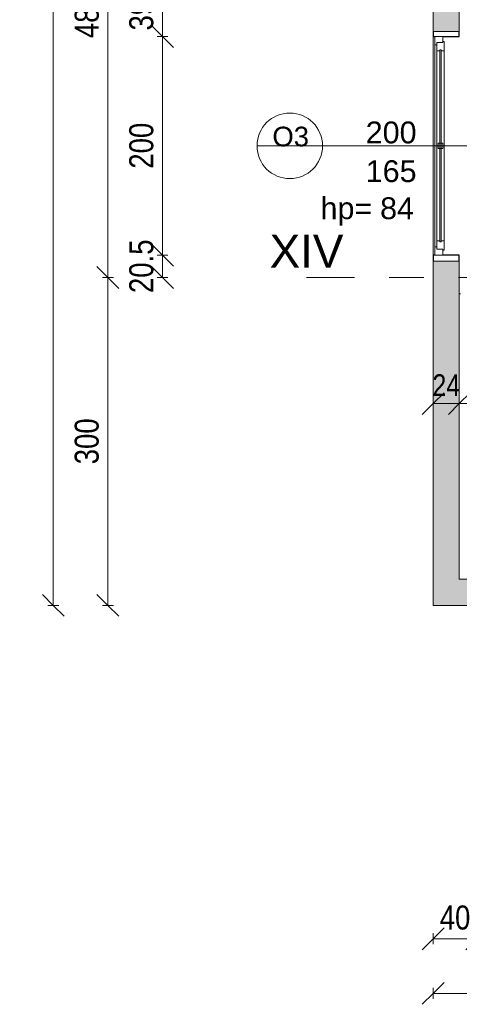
# Model space of a CAD drawing. Header units: centimetres. Extents: x -1631 to 21770, y -8842 to 3590.
# Tile 1 of 133: x -1631 to -1229, y -257 to 644. Entities that reach past the tile are written whole.
import ezdxf

# ---------------------------------------------------------------- set-up
doc = ezdxf.new("R2010")
doc.units = ezdxf.units.CM
doc.linetypes.add('Oś', pattern=[222.25, 127, -31.75, 31.75, -31.75])
for name, color, linetype, lineweight in [('A-ANNO-DIMS', 211, 'Continuous', 13), ('A-ANNO-DIMS-100', 211, 'Continuous', 13), ('A-GLAZ', 151, 'Continuous', 13), ('A-GLAZ-IDEN', 152, 'Continuous', 13), ('A-WALL', 113, 'Continuous', 13), ('A-WALL-PATT', 111, 'Continuous', 13), ('S-GRID', 1, 'Continuous', 13), ('S-GRID-IDEN', 1, 'Continuous', 13)]:
    doc.layers.add(name, color=color, linetype=linetype, lineweight=lineweight)
doc.styles.add('Arial Narrow_1', font='ARIALN.TTF', dxfattribs={"height": 22})
doc.styles.add('Arial Narrow_5', font='ARIALN.TTF', dxfattribs={"height": 20})
doc.styles.add('Arial_10', font='arial.ttf', dxfattribs={"height": 20})
doc.styles.add('Arial_13', font='arial.ttf', dxfattribs={"height": 0.2})
doc.styles.add('Arial_7', font='arial.ttf', dxfattribs={"height": 30})
doc.styles.add('Arial_8', font='arial.ttf', dxfattribs={"height": 18})
doc.dimstyles.new('Diagonal_1_100__0_1_', dxfattribs={"dimscale": 30.48, "dimtxt": 22.515481, "dimasz": 0.656168, "dimexe": 0.164042, "dimexo": 0.0625, "dimgap": 0.065617, "dimtad": 1, "dimdec": 1, "dimrnd": 0.1, "dimdsep": 46, "dimtxsty": 'Arial Narrow_1', "dimblk1": 'OBLIQUE', "dimblk2": 'OBLIQUE', "dimsah": 1, "dimcen": 0.09, "dimazin": 0, "dimtfac": 1, "dimtdec": 4, "dimtix": 1, "dimtmove": 0, "dimatfit": 3, "dimfxl": 0, "dimtvp": 1, "dimtolj": 1, "dimtzin": 0, "dimarcsym": 0})
doc.dimstyles.new('Diagonal_1_100__0__wewnętrzne', dxfattribs={"dimscale": 30.48, "dimtxt": 20.468619, "dimasz": 0.656168, "dimexe": 0.164042, "dimexo": 0.0625, "dimgap": 0.032808, "dimtad": 1, "dimdec": 0, "dimdsep": 46, "dimtxsty": 'Arial Narrow_5', "dimblk1": 'OBLIQUE', "dimblk2": 'OBLIQUE', "dimsah": 1, "dimcen": 0.09, "dimazin": 0, "dimtfac": 1, "dimtdec": 4, "dimtix": 1, "dimtmove": 0, "dimatfit": 3, "dimfxl": 0, "dimtvp": 1, "dimtolj": 1, "dimtzin": 0, "dimarcsym": 0})
doc.dimstyles.new('Diagonal_1_100__0__wewnętrzne_2', dxfattribs={"dimscale": 30.48, "dimtxt": 20.468619, "dimasz": 0.656168, "dimexe": 0.164042, "dimexo": 0.0625, "dimgap": 0.032808, "dimtad": 1, "dimdec": 0, "dimdsep": 46, "dimtxsty": 'Arial Narrow_5', "dimblk1": 'OBLIQUE', "dimblk2": 'OBLIQUE', "dimsah": 1, "dimcen": 0.09, "dimazin": 0, "dimtfac": 1, "dimtdec": 4, "dimtix": 1, "dimtmove": 2, "dimatfit": 3, "dimfxl": 0, "dimtvp": 1, "dimtolj": 1, "dimtzin": 0, "dimarcsym": 0})

# ---------------------------------------------------------------- blocks, each defined once
blk = doc.blocks.new('Okno - automatyczna etykieta - 200x165 _projektowane_-2617392-6_piętro IV __13_80 m_ - stan projektowany')
at = {"layer": 'A-GLAZ'}
for p, q in [((-92.5, 10.5), (-100, 10.5)), ((-100, 10.5), (-100, 3)), ((-100, 10.5), (100, 10.5)), ((-92.5, 8.5), (-92.5, 10.5)), ((92.5, 10.5), (-92.5, 10.5)), ((100, 10.5), (92.5, 10.5)), ((92.5, 10.5), (92.5, 8.5)), ((100, 3), (100, 10.5)), ((-100, 3), (-94.5, 3)), ((-94.5, 3), (-95.5, 3)), ((-95.5, 3), (-95.5, 2)), ((-95.5, 2), (-87, 2)), ((-87, 8.5), (-94.5, 8.5)), ((-94.5, 8.5), (-94.5, 3)), ((-94.5, 3), (-94.5, 8.5)), ((-94.5, 8.5), (-92.5, 8.5)), ((88, 5.75), (-88, 5.75)), ((-88, 5.75), (-88, 4.75)), ((-88, 4.75), (-88, 5.75)), ((-88, 5.75), (-87, 5.75)), ((-88, 4.75), (88, 4.75)), ((-87, 4.75), (-88, 4.75)), ((-87, 5.75), (-87, 8.5)), ((87, 8.5), (-87, 8.5)), ((-87, 2), (-87, 4.75)), ((87, 2), (-87, 2)), ((2.5, 7.25), (-2.5, 7.25)), ((-2.5, 7.25), (-2.5, 3.25)), ((-2.5, 3.25), (2.5, 3.25)), ((2.5, 3.25), (2.5, 7.25)), ((94.5, 8.5), (87, 8.5)), ((87, 8.5), (87, 5.75)), ((87, 5.75), (88, 5.75)), ((87, 4.75), (87, 2)), ((88, 4.75), (87, 4.75)), ((87, 2), (95.5, 2)), ((88, 4.75), (88, 5.75)), ((88, 5.75), (88, 4.75)), ((92.5, 8.5), (94.5, 8.5)), ((94.5, 3), (94.5, 8.5)), ((94.5, 8.5), (94.5, 3)), ((95.5, 3), (94.5, 3)), ((94.5, 3), (100, 3)), ((95.5, 2), (95.5, 3))]:
    blk.add_line(p, q, dxfattribs=at)
blk = doc.blocks.new('DIMBLOCK1-6_piętro IV __13_80 m_ - stan projektowany')
at = {"layer": 'A-ANNO-DIMS-100', "transparency": 16777216}
for p, q in [((-1252.62, -246.77), (-1242.62, -236.77)), ((-1252.62, -241.77), (-1252.62, -251.77)), ((-1252.62, -246.77), (-1252.62, -241.77)), ((1227.38, -246.77), (1237.38, -236.77)), ((1227.38, -241.77), (1227.38, -251.77)), ((1227.38, -246.77), (1227.38, -241.77)), ((-1252.62, -246.77), (-1262.62, -256.77)), ((-1252.62, -246.77), (1227.38, -246.77)), ((1227.38, -246.77), (1217.38, -256.77))]:
    blk.add_line(p, q, dxfattribs=at)
at = {"layer": 'A-ANNO-DIMS-100', "color": 0, "transparency": 16777216, "insert": (-40.5, -216.33), "char_height": 22, "width": 66.9031, "attachment_point": 1, "line_spacing_factor": 0.974696, "style": 'Arial Narrow_1'}
blk.add_mtext('2480', dxfattribs=at)
blk = doc.blocks.new('_Oblique')
at = {"color": 0, "linetype": 'ByBlock', "lineweight": -2}
blk.add_line((-0.5, -0.5), (0.5, 0.5), dxfattribs=at)
blk = doc.blocks.new('DIMBLOCK7-6_piętro IV __13_80 m_ - stan projektowany')
at = {"layer": 'A-ANNO-DIMS-100', "transparency": 16777216}
for p, q in [((-1252.62, -196.77), (-1242.62, -186.77)), ((-1212.62, -196.77), (-1202.62, -186.77)), ((-1252.62, -196.77), (-1262.62, -206.77)), ((-1252.62, -191.77), (-1252.62, -201.77)), ((-1252.62, -196.77), (-1252.62, -191.77)), ((-1212.62, -196.77), (-1252.62, -196.77)), ((-1212.62, -196.77), (-1222.62, -206.77)), ((-1212.62, -191.77), (-1212.62, -201.77)), ((-1212.62, -196.77), (-1212.62, -191.77))]:
    blk.add_line(p, q, dxfattribs=at)
at = {"layer": 'A-ANNO-DIMS-100', "color": 0, "transparency": 16777216, "insert": (-1246.56, -166.33), "char_height": 22, "width": 33.4516, "attachment_point": 1, "line_spacing_factor": 0.974696, "style": 'Arial Narrow_1'}
blk.add_mtext('40', dxfattribs=at)
blk = doc.blocks.new('DIMBLOCK8-6_piętro IV __13_80 m_ - stan projektowany')
at = {"layer": 'A-ANNO-DIMS-100', "transparency": 16777216}
for p, q in [((-1600.57, 2848.33), (-1610.57, 2858.33)), ((-1595.57, 2848.33), (-1605.57, 2848.33)), ((-1600.57, 108.33), (-1600.57, 2848.33)), ((-1600.57, 2848.33), (-1590.57, 2838.33)), ((-1600.57, 2848.33), (-1595.57, 2848.33)), ((-1600.57, 108.33), (-1610.57, 118.33)), ((-1595.57, 108.33), (-1605.57, 108.33)), ((-1600.57, 108.33), (-1590.57, 98.33)), ((-1600.57, 108.33), (-1595.57, 108.33))]:
    blk.add_line(p, q, dxfattribs=at)
at = {"layer": 'A-ANNO-DIMS-100', "color": 0, "transparency": 16777216, "insert": (-1631, 1450.45), "char_height": 22, "width": 66.9031, "attachment_point": 1, "rotation": 90, "line_spacing_factor": 0.974696, "style": 'Arial Narrow_1'}
blk.add_mtext('2740', dxfattribs=at)
blk = doc.blocks.new('DIMBLOCK10-6_piętro IV __13_80 m_ - stan projektowany')
at = {"layer": 'A-ANNO-DIMS-100', "transparency": 16777216}
for p, q in [((-1550.57, 408.33), (-1560.57, 418.33)), ((-1545.57, 408.33), (-1555.57, 408.33)), ((-1550.57, 108.33), (-1550.57, 408.33)), ((-1550.57, 408.33), (-1540.57, 398.33)), ((-1550.57, 408.33), (-1545.57, 408.33)), ((-1550.57, 108.33), (-1560.57, 118.33)), ((-1545.57, 108.33), (-1555.57, 108.33)), ((-1550.57, 108.33), (-1540.57, 98.33)), ((-1550.57, 108.33), (-1545.57, 108.33))]:
    blk.add_line(p, q, dxfattribs=at)
at = {"layer": 'A-ANNO-DIMS-100', "color": 0, "transparency": 16777216, "insert": (-1581, 237.42), "char_height": 22, "width": 50.1774, "attachment_point": 1, "rotation": 90, "line_spacing_factor": 0.974696, "style": 'Arial Narrow_1'}
blk.add_mtext('300', dxfattribs=at)
blk = doc.blocks.new('DIMBLOCK11-6_piętro IV __13_80 m_ - stan projektowany')
at = {"layer": 'A-ANNO-DIMS-100', "transparency": 16777216}
for p, q in [((-1550.57, 888.33), (-1560.57, 898.33)), ((-1545.57, 888.33), (-1555.57, 888.33)), ((-1550.57, 408.33), (-1550.57, 888.33)), ((-1550.57, 888.33), (-1540.57, 878.33)), ((-1550.57, 888.33), (-1545.57, 888.33)), ((-1550.57, 408.33), (-1560.57, 418.33)), ((-1545.57, 408.33), (-1555.57, 408.33)), ((-1550.57, 408.33), (-1540.57, 398.33)), ((-1550.57, 408.33), (-1545.57, 408.33))]:
    blk.add_line(p, q, dxfattribs=at)
at = {"layer": 'A-ANNO-DIMS-100', "color": 0, "transparency": 16777216, "insert": (-1581, 627.42), "char_height": 22, "width": 50.1774, "attachment_point": 1, "rotation": 90, "line_spacing_factor": 0.974696, "style": 'Arial Narrow_1'}
blk.add_mtext('480', dxfattribs=at)
blk = doc.blocks.new('DIMBLOCK102-6_piętro IV __13_80 m_ - stan projektowany')
at = {"layer": 'A-ANNO-DIMS-100', "transparency": 16777216}
for p, q in [((-1228.62, 292.9), (-1218.62, 302.9)), ((-1228.62, 287.9), (-1228.62, 297.9)), ((-567.62, 292.9), (-557.62, 302.9)), ((-567.62, 287.9), (-567.62, 297.9)), ((-1228.62, 292.9), (-1238.62, 282.9)), ((-567.62, 292.9), (-1228.62, 292.9)), ((-1228.62, 292.9), (-1228.62, 287.9)), ((-567.62, 292.9), (-577.62, 282.9)), ((-567.62, 292.9), (-567.62, 287.9))]:
    blk.add_line(p, q, dxfattribs=at)
at = {"layer": 'A-ANNO-DIMS-100', "color": 0, "transparency": 16777216, "insert": (-950.55, 319.75), "char_height": 20, "width": 45.6158, "attachment_point": 1, "line_spacing_factor": 0.974696, "style": 'Arial Narrow_5'}
blk.add_mtext('661', dxfattribs=at)
blk = doc.blocks.new('DIMBLOCK103-6_piętro IV __13_80 m_ - stan projektowany')
at = {"layer": 'A-ANNO-DIMS-100', "transparency": 16777216}
for p, q in [((-1252.62, 292.9), (-1242.62, 302.9)), ((-1252.62, 287.9), (-1252.62, 297.9)), ((-1228.62, 292.9), (-1218.62, 302.9)), ((-1228.62, 287.9), (-1228.62, 297.9)), ((-1252.62, 292.9), (-1262.62, 282.9)), ((-1228.62, 292.9), (-1252.62, 292.9)), ((-1252.62, 292.9), (-1252.62, 287.9)), ((-1228.62, 292.9), (-1238.62, 282.9)), ((-1228.62, 292.9), (-1228.62, 287.9))]:
    blk.add_line(p, q, dxfattribs=at)
at = {"layer": 'A-ANNO-DIMS-100', "color": 0, "transparency": 16777216, "insert": (-1253.29, 319.75), "char_height": 20, "width": 30.4105, "attachment_point": 1, "line_spacing_factor": 0.974696, "style": 'Arial Narrow_5'}
blk.add_mtext('24', dxfattribs=at)
blk = doc.blocks.new('DIMBLOCK228-6_piętro IV __13_80 m_ - stan projektowany')
at = {"layer": 'A-ANNO-DIMS-100', "transparency": 16777216}
for p, q in [((-1500.57, 428.83), (-1510.57, 438.83)), ((-1495.57, 428.83), (-1505.57, 428.83)), ((-1500.57, 408.33), (-1500.57, 428.83)), ((-1500.57, 428.83), (-1490.57, 418.83)), ((-1500.57, 428.83), (-1495.57, 428.83)), ((-1500.57, 408.33), (-1510.57, 418.33)), ((-1495.57, 408.33), (-1505.57, 408.33)), ((-1500.57, 408.33), (-1490.57, 398.33)), ((-1500.57, 408.33), (-1495.57, 408.33))]:
    blk.add_line(p, q, dxfattribs=at)
at = {"layer": 'A-ANNO-DIMS-100', "color": 0, "transparency": 16777216, "insert": (-1531, 394.09), "char_height": 22, "width": 58.7547, "attachment_point": 1, "rotation": 90, "line_spacing_factor": 0.974696, "style": 'Arial Narrow_1'}
blk.add_mtext('20.5', dxfattribs=at)
blk = doc.blocks.new('DIMBLOCK229-6_piętro IV __13_80 m_ - stan projektowany')
at = {"layer": 'A-ANNO-DIMS-100', "transparency": 16777216}
for p, q in [((-1500.57, 628.83), (-1510.57, 638.83)), ((-1495.57, 628.83), (-1505.57, 628.83)), ((-1500.57, 428.83), (-1500.57, 628.83)), ((-1500.57, 628.83), (-1490.57, 618.83)), ((-1500.57, 628.83), (-1495.57, 628.83)), ((-1500.57, 428.83), (-1510.57, 438.83)), ((-1495.57, 428.83), (-1505.57, 428.83)), ((-1500.57, 428.83), (-1490.57, 418.83)), ((-1500.57, 428.83), (-1495.57, 428.83))]:
    blk.add_line(p, q, dxfattribs=at)
at = {"layer": 'A-ANNO-DIMS-100', "color": 0, "transparency": 16777216, "insert": (-1531, 507.92), "char_height": 22, "width": 50.1774, "attachment_point": 1, "rotation": 90, "line_spacing_factor": 0.974696, "style": 'Arial Narrow_1'}
blk.add_mtext('200', dxfattribs=at)
blk = doc.blocks.new('DIMBLOCK230-6_piętro IV __13_80 m_ - stan projektowany')
at = {"layer": 'A-ANNO-DIMS-100', "transparency": 16777216}
for p, q in [((-1500.57, 667.83), (-1510.57, 677.83)), ((-1495.57, 667.83), (-1505.57, 667.83)), ((-1500.57, 628.83), (-1500.57, 667.83)), ((-1500.57, 667.83), (-1490.57, 657.83)), ((-1500.57, 667.83), (-1495.57, 667.83)), ((-1500.57, 628.83), (-1510.57, 638.83)), ((-1495.57, 628.83), (-1505.57, 628.83)), ((-1500.57, 628.83), (-1490.57, 618.83)), ((-1500.57, 628.83), (-1495.57, 628.83))]:
    blk.add_line(p, q, dxfattribs=at)
at = {"layer": 'A-ANNO-DIMS-100', "color": 0, "transparency": 16777216, "insert": (-1531, 634.39), "char_height": 22, "width": 33.4516, "attachment_point": 1, "rotation": 90, "line_spacing_factor": 0.974696, "style": 'Arial Narrow_1'}
blk.add_mtext('39', dxfattribs=at)
blk = doc.blocks.new('Okno_LD_typ 100 - metka _ wys_parapetu-2491833-6_piętro IV __13_80 m_ - stan projektowany')
at = {"layer": 'A-GLAZ-IDEN'}
blk.add_line((0, 1.8925), (0, -0.3919), dxfattribs=at)
blk.add_circle((0, -0.0919), 0.3, dxfattribs=at)
at = {"layer": 'A-GLAZ-IDEN', "insert": (0.4711, 0.6634), "char_height": 0.2, "width": 0.48783, "attachment_point": 3, "rotation": 90, "line_spacing_factor": 0.936439, "style": 'Arial_13', "bg_fill": 3, "box_fill_scale": 1.25, "bg_fill_color": 256, "bg_fill_true_color": 13158600, "bg_fill_transparency": 0}
blk.add_mtext('\\pt1.27,2.54,3.81,5.08,6.35,7.62,8.89,10.16,11.43,12.7,13.97,15.24,16.51,17.78,19.05,20.32,21.59,22.86,24.13,25.4,26.67,27.94,29.21,30.48,31.75,33.02,34.29,35.56,36.83,38.1,39.37,40.64;hp= ', dxfattribs=at)

msp = doc.modelspace()

# ---------------------------------------------------------------- hatches: boundary and pattern name
at = {"layer": 'A-WALL-PATT'}
h = msp.add_hatch(color=9, dxfattribs=at)
h.paths.add_polyline_path([(-1228.62, 393.33), (-1228.62, 423.33), (-1252.62, 423.33), (-1252.62, 393.33)], flags=0)
h.paths.add_polyline_path([(-1252.62, 633.33), (-1228.62, 633.33), (-1228.62, 663.33), (-1252.62, 663.33), (-1252.62, 649.83)], flags=0)
h.paths.add_polyline_path([(-1252.62, 873.33), (-1228.62, 873.33), (-1228.62, 903.33), (-1252.62, 903.33), (-1252.62, 880.58)], flags=0)
h.paths.add_polyline_path([(-1228.62, 1113.33), (-1228.62, 1143.33), (-1252.62, 1143.33), (-1252.62, 1113.33)], flags=0)
h.paths.add_polyline_path([(-1228.62, 1353.33), (-1228.62, 1383.33), (-1252.62, 1383.33), (-1252.62, 1353.33)], flags=0)
for points in [[(-1252.62, 132.33), (-1228.62, 132.33), (-1228.62, 393.33), (-1252.62, 393.33), (-1252.62, 234.48)], [(-1252.62, 108.33), (-1212.62, 108.33), (-1212.62, 132.33), (-1252.62, 132.33)]]:
    msp.add_hatch(color=9, dxfattribs=at).paths.add_polyline_path(points, flags=0)

# ---------------------------------------------------------------- linework, layer by layer
at = {"layer": 'A-WALL', "lineweight": 9}
for p, q in [((-1252.62, 663.33), (-1252.62, 633.33)), ((-1228.62, 633.33), (-1228.62, 663.33)), ((-1252.62, 428.83), (-1252.62, 628.83)), ((-1252.62, 423.33), (-1252.62, 108.33)), ((-1228.62, 132.33), (-1228.62, 423.33)), ((-1228.62, 393.33), (-1227.62, 393.33)), ((-1228.62, 132.33), (-567.62, 132.33)), ((-991.62, 108.33), (-1252.62, 108.33))]:
    msp.add_line(p, q, dxfattribs=at)
at = {"layer": 'A-WALL'}
for p, q in [((-1252.62, 633.33), (-1228.62, 633.33)), ((-1228.62, 423.33), (-1252.62, 423.33))]:
    msp.add_line(p, q, dxfattribs=at)
at = {"layer": 'A-WALL', "color": 7, "lineweight": 25}
for p, q in [((-1252.62, 633.33), (-1252.62, 628.83)), ((-1228.62, 628.83), (-1228.62, 633.33)), ((-1252.62, 628.83), (-1251.12, 628.83)), ((-1243.62, 628.83), (-1228.62, 628.83)), ((-1251.12, 428.83), (-1252.62, 428.83)), ((-1252.62, 428.83), (-1252.62, 423.33)), ((-1228.62, 428.83), (-1243.62, 428.83)), ((-1228.62, 423.33), (-1228.62, 428.83))]:
    msp.add_line(p, q, dxfattribs=at)
at = {"layer": 'S-GRID', "linetype": 'Oś'}
msp.add_line((1342.46, 408.33), (-1368.76, 408.33), dxfattribs=at)

# ---------------------------------------------------------------- block references
at = {"layer": 'A-GLAZ', "rotation": 89.9999999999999}
msp.add_blockref('Okno - automatyczna etykieta - 200x165 _projektowane_-2617392-6_piętro IV __13_80 m_ - stan projektowany', (-1240.62, 528.83), dxfattribs=at)

# ---------------------------------------------------------------- texts
at = {"layer": 'S-GRID-IDEN', "insert": (-1368.59, 432.39), "char_height": 30, "width": 68.1, "attachment_point": 5, "line_spacing_factor": 0.936439, "style": 'Arial_7'}
msp.add_mtext('\\pt126.9999,254.0001,381,507.9999,635.0001,762,888.9999,1016.0001,1143,1269.9999,1397.0001,1524,1650.9999,1778.0001,1905,2031.9999,2159.0001,2286,2412.9999,2540.0001,2667,2793.9999,2921.0001,3048,3174.9999,3302.0001,3429,3555.9999,3683.0001,3810,3936.9999,4064.0001;XIV', dxfattribs=at)

# ---------------------------------------------------------------- dimensions: what is measured, and where the dimension line sits
at = {"layer": 'A-ANNO-DIMS'}
for base, p1, p2, override, picture, middle in [((-1600.57, 2848.33), (-1595.57, 108.33), (-1595.57, 2848.33), {"dimpost": '<>', "dimfxl": 2740}, 'DIMBLOCK8-6_piętro IV __13_80 m_ - stan projektowany', (-1613.8, 1478.33)), ((-1550.57, 888.33), (-1545.57, 408.33), (-1545.57, 888.33), {"dimpost": '<>', "dimfxl": 480}, 'DIMBLOCK11-6_piętro IV __13_80 m_ - stan projektowany', (-1563.8, 648.33)), ((-1500.57, 667.83), (-1495.57, 628.83), (-1495.57, 667.83), {"dimpost": '<>', "dimfxl": 39}, 'DIMBLOCK230-6_piętro IV __13_80 m_ - stan projektowany', (-1513.8, 648.33)), ((-1500.57, 628.83), (-1495.57, 428.83), (-1495.57, 628.83), {"dimpost": '<>', "dimfxl": 200}, 'DIMBLOCK229-6_piętro IV __13_80 m_ - stan projektowany', (-1513.8, 528.83)), ((-1500.57, 428.83), (-1495.57, 408.33), (-1495.57, 428.83), {"dimpost": '<>', "dimfxl": 20.5}, 'DIMBLOCK228-6_piętro IV __13_80 m_ - stan projektowany', (-1513.8, 418.58)), ((-1550.57, 408.33), (-1545.57, 108.33), (-1545.57, 408.33), {"dimpost": '<>', "dimfxl": 300}, 'DIMBLOCK10-6_piętro IV __13_80 m_ - stan projektowany', (-1563.8, 258.33))]:
    dim = msp.add_linear_dim(base=base, p1=p1, p2=p2, angle=90, dimstyle='Diagonal_1_100__0_1_', override=override, dxfattribs=at)
    dim.commit()
    dim.dimension.update_dxf_attribs({"geometry": picture, "text_midpoint": middle})
for base, p1, p2, dimstyle, override, picture, middle in [((-1252.62, 292.9), (-1228.62, 287.9), (-1252.62, 287.9), 'Diagonal_1_100__0__wewnętrzne', {"dimpost": '<>', "dimfxl": 24}, 'DIMBLOCK103-6_piętro IV __13_80 m_ - stan projektowany', (-1240.62, 303.94)), ((-1252.62, -196.77), (-1212.62, -191.77), (-1252.62, -191.77), 'Diagonal_1_100__0_1_', {"dimpost": '<>', "dimfxl": 40}, 'DIMBLOCK7-6_piętro IV __13_80 m_ - stan projektowany', (-1232.62, -183.53)), ((1227.38, -246.77), (-1252.62, -241.77), (1227.38, -241.77), 'Diagonal_1_100__0_1_', {"dimpost": '<>', "dimfxl": 2480}, 'DIMBLOCK1-6_piętro IV __13_80 m_ - stan projektowany', (-12.62, -233.53))]:
    dim = msp.add_linear_dim(base=base, p1=p1, p2=p2, dimstyle=dimstyle, override=override, dxfattribs=at)
    dim.commit()
    dim.dimension.update_dxf_attribs({"geometry": picture, "text_midpoint": middle})
dim = msp.add_linear_dim(base=(-1228.62, 292.9), p1=(-567.62, 287.9), p2=(-1228.62, 287.9), dimstyle='Diagonal_1_100__0__wewnętrzne_2', override={"dimpost": '<>', "dimfxl": 661}, dxfattribs=at)
dim.commit()
dim.dimension.update_dxf_attribs({"geometry": 'DIMBLOCK102-6_piętro IV __13_80 m_ - stan projektowany', "text_midpoint": (-927.74, 306.41), "dimtype": 160, "text_rotation": 360})

# ---------------------------------------------------------------- next in the draw order: block references
at = {"layer": 'A-GLAZ-IDEN', "xscale": 99.99999999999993, "yscale": 99.99999999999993, "zscale": 99.99999999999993, "rotation": 270.0000000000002}
msp.add_blockref('Okno_LD_typ 100 - metka _ wys_parapetu-2491833-6_piętro IV __13_80 m_ - stan projektowany', (-1374.73, 528.83), dxfattribs=at)

# ---------------------------------------------------------------- next in the draw order: texts
at = {"layer": 'A-GLAZ-IDEN', "line_spacing_factor": 0.936439}
for s, insert, char_height, width, attachment_point, style in [('\\pt127,254,381,508,635,762,889,1016,1143,1270,1397,1524,1651,1778,1905,2032,2159,2286,2413,2540,2667,2794,2921,3048,3175,3302,3429,3556,3683,3810,3937,4064;200', (-1291.1, 540.94), 20, 48.3, 5, 'Arial_10'), ('\\pt127.00008,253.99998,381.00006,507.99996,635.00004,761.99994,889.00002,1015.99992,1143,1270.00008,1396.99998,1524.00006,1650.99996,1778.00004,1904.99994,2032.00002,2158.99992,2286,2413.00008,2539.99998,2667.00006,2793.99996,2921.00004,3047.99994,3175.00002,3301.99992,3429,3556.00008,3682.99998,3810.00006,3936.99996,4064.00004;O3', (-1383.12, 537.21), 18, 33.7, 5, 'Arial_8'), ('\\pt127,254,381,508,635,762,889,1016,1143,1270,1397,1524,1651,1778,1905,2032,2159,2286,2413,2540,2667,2794,2921,3048,3175,3302,3429,3556,3683,3810,3937,4064;165', (-1291.1, 505.5), 20, 48.3, 5, 'Arial_10'), ('\\pt127,254,381,508,635,762,889,1016,1143,1270,1397,1524,1651,1778,1905,2032,2159,2286,2413,2540,2667,2794,2921,3048,3175,3302,3429,3556,3683,3810,3937,4064;84', (-1301.22, 481.72), 20, 32.4, 1, 'Arial_10')]:
    msp.add_mtext(s, dxfattribs=dict(at, insert=insert, char_height=char_height, width=width, attachment_point=attachment_point, style=style))

doc.saveas('drawing.dxf')
